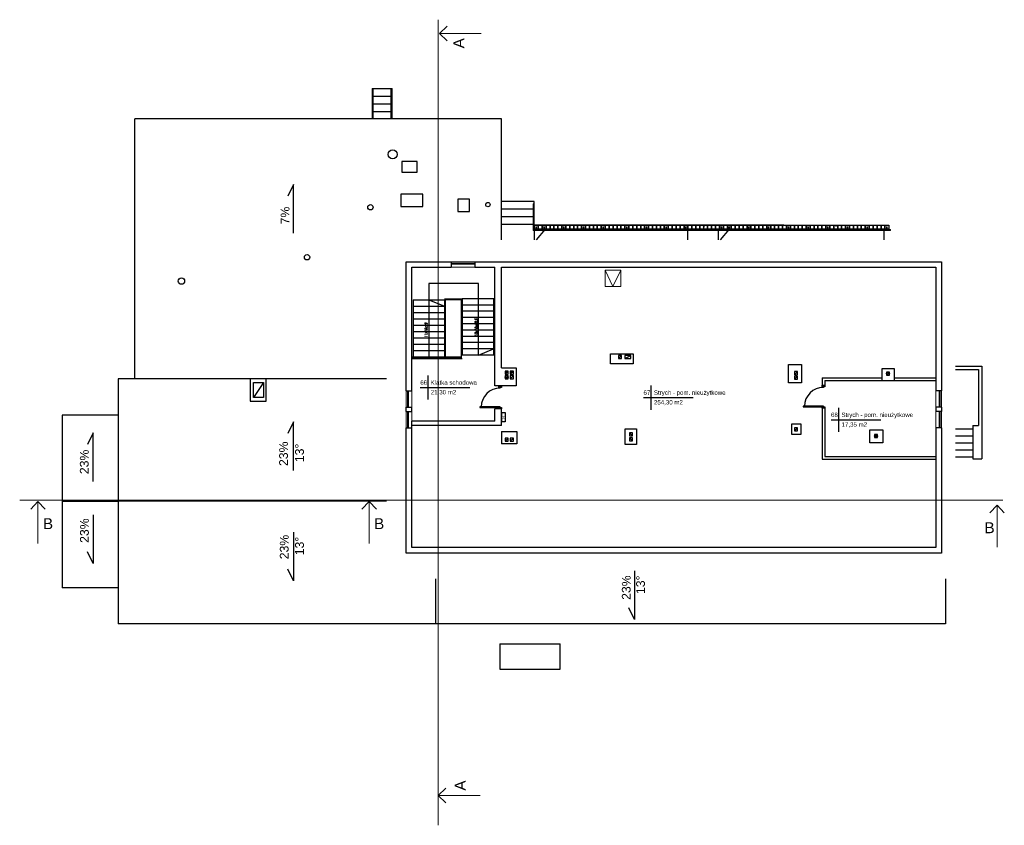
# Model space of a CAD drawing. Header units: millimetres. Extents: x -486876 to 553054, y -140324 to 834178.
# Tile 142 of 155: x -178787 to -133807, y 179684 to 216475. Entities that reach past the tile are written whole.
import ezdxf
from ezdxf.enums import TextEntityAlignment as Align

# ---------------------------------------------------------------- set-up
doc = ezdxf.new("R2010")
doc.units = ezdxf.units.MM
doc.linetypes.add('DASH2', pattern=[0.75, 0.5, -0.25])
for name, color, linetype, lineweight in [('_XREF', 252, 'DASH2', 13), ('XREF$0$0-ARKUSZ-OPIS', 8, 'Continuous', 18), ('XREF$0$AR-EL-PORĘCZE', 8, 'Continuous', 18), ('XREF$0$elewacje', 8, 'Continuous', 20), ('XREF$0$linie pomocnicze', 8, 'Continuous', 20), ('XREF$0$okna', 8, 'Continuous', 20), ('XREF$0$wymiarowanie', 8, 'Continuous', 9), ('XREF$0$ściana nośna', 8, 'Continuous', 30)]:
    doc.layers.add(name, color=color, linetype=linetype, lineweight=lineweight)
for name, color, linetype in [('XREF$0$DRZWI', 8, 'Continuous'), ('XREF$0$OPIS', 8, 'Continuous'), ('XREF$0$WIDOK', 8, 'Continuous'), ('XREF$0$WYMIARY', 9, 'Continuous'), ('XREF$0$ŚCIANY', 8, 'Continuous')]:
    doc.layers.add(name, color=color, linetype=linetype)
doc.styles.add('XREF$0$APLUS', font='arial.ttf', dxfattribs={"width": 0.6})
doc.styles.add('XREF$0$Simplex 0.7 Italic', font='simplex.shx', dxfattribs={"width": 0.7, "oblique": 10})
doc.styles.add('XREF$0$Standard', font='arial.ttf')

# ---------------------------------------------------------------- blocks, each defined once
blk = doc.blocks.new('XREF')
at = {"layer": 'XREF$0$ŚCIANY'}
h = blk.add_hatch(color=256, dxfattribs=at)
h.dxf.hatch_style = 1
h.paths.add_polyline_path([(3813.7, 22923.6), (3827.7, 22937.6), (3813.7, 22937.6)])
h.paths.add_polyline_path([(3837.1, 22923.6), (3851.1, 22937.6), (3837.1, 22937.6)])
at = {"layer": 'XREF$0$AR-EL-PORĘCZE'}
for p, q in [((3205.9, 24089.6), (3205.9, 24228)), ((3208.9, 24228), (3205.9, 24228)), ((3208.9, 24089.6), (3208.9, 24228)), ((3294, 24089.6), (3294, 24228)), ((3294, 24228), (3297, 24228)), ((3297, 24089.6), (3297, 24228)), ((3941.3, 23602.4), (3941.3, 23700.8)), ((3941.3, 23700.8), (3944.3, 23700.8)), ((3941.3, 23602.4), (3941.3, 23700.8)), ((3941.3, 23700.8), (3944.3, 23700.8)), ((3944.3, 23605.4), (3944.3, 23700.8)), ((3944.3, 23605.4), (3944.3, 23700.8)), ((3941.3, 23580.2), (3941.3, 23602.4)), ((3941.3, 23580.2), (3941.3, 23602.4)), ((5573.3, 23580.2), (3941.3, 23580.2)), ((3944.3, 23584.2), (3944.3, 23605.4)), ((3944.3, 23584.2), (3944.3, 23605.4)), ((5573.3, 23584.2), (3944.3, 23584.2)), ((3953.8, 23583.5), (3953.8, 23593)), ((3956.8, 23583.5), (3956.8, 23593)), ((3989.8, 23583.5), (3989.8, 23593)), ((3992.8, 23583.5), (3992.8, 23593)), ((4079.8, 23583.5), (4079.8, 23593)), ((4082.8, 23583.5), (4082.8, 23593)), ((4169.8, 23583.5), (4169.8, 23593)), ((4172.8, 23583.5), (4172.8, 23593)), ((4259.8, 23583.5), (4259.8, 23593)), ((4262.8, 23583.5), (4262.8, 23593)), ((4367.8, 23583.5), (4367.8, 23593)), ((4370.8, 23583.5), (4370.8, 23593)), ((4457.8, 23583.5), (4457.8, 23593)), ((4460.8, 23583.5), (4460.8, 23593)), ((4547.8, 23583.5), (4547.8, 23593)), ((4550.8, 23583.5), (4550.8, 23593)), ((4637.8, 23583.5), (4637.8, 23593)), ((4640.8, 23583.5), (4640.8, 23593)), ((4718.9, 23583.5), (4718.9, 23593)), ((4721.9, 23583.5), (4721.9, 23593)), ((4799.8, 23583.5), (4799.8, 23593)), ((4802.8, 23583.5), (4802.8, 23593)), ((4835.8, 23583.5), (4835.8, 23593)), ((4838.8, 23583.5), (4838.8, 23593)), ((4925.8, 23583.5), (4925.8, 23593)), ((4928.8, 23583.5), (4928.8, 23593)), ((5015.8, 23583.5), (5015.8, 23593)), ((5018.8, 23583.5), (5018.8, 23593)), ((5105.8, 23583.5), (5105.8, 23593)), ((5108.8, 23583.5), (5108.8, 23593)), ((5195.8, 23583.5), (5195.8, 23593)), ((5198.8, 23583.5), (5198.8, 23593)), ((5285.8, 23583.5), (5285.8, 23593)), ((5288.8, 23583.5), (5288.8, 23593)), ((5375.8, 23583.5), (5375.8, 23593)), ((5378.8, 23583.5), (5378.8, 23593)), ((5465.8, 23583.5), (5465.8, 23593)), ((5468.8, 23583.5), (5468.8, 23593)), ((5555.8, 23583.5), (5555.8, 23593)), ((5558.8, 23583.5), (5558.8, 23593)), ((5573.3, 23584.2), (5573.3, 23580.2))]:
    blk.add_line(p, q, dxfattribs=at)
for centre in [(3955.3, 23594.3), (3955.3, 23582.2), (3991.3, 23594.3), (3991.3, 23582.2), (4081.3, 23594.3), (4081.3, 23582.2), (4171.3, 23594.3), (4171.3, 23582.2), (4261.3, 23594.3), (4261.3, 23582.2), (4369.3, 23594.3), (4369.3, 23582.2), (4459.3, 23594.3), (4459.3, 23582.2), (4549.3, 23594.3), (4549.3, 23582.2), (4639.3, 23594.3), (4639.3, 23582.2), (4720.4, 23594.3), (4720.4, 23582.2), (4801.3, 23594.3), (4801.3, 23582.2), (4837.3, 23594.3), (4837.3, 23582.2), (4927.3, 23594.3), (4927.3, 23582.2), (5017.3, 23594.3), (5017.3, 23582.2), (5107.3, 23594.3), (5107.3, 23582.2), (5197.3, 23594.3), (5197.3, 23582.2), (5287.3, 23594.3), (5287.3, 23582.2), (5377.3, 23594.3), (5377.3, 23582.2), (5467.3, 23594.3), (5467.3, 23582.2), (5557.3, 23594.3), (5557.3, 23582.2)]:
    blk.add_circle(centre, 2, dxfattribs=at)
at = {"layer": 'XREF$0$DRZWI'}
for p, q in [((3790.7, 22860.2), (3790.7, 22863.3)), ((5267.5, 22863.3), (5267.5, 22866.4))]:
    blk.add_line(p, q, dxfattribs=at)
at = {"layer": 'XREF$0$DRZWI', "ltscale": 0.8}
for points in [[(3784.6, 22863.3), (3784.6, 22869.5), (3796.6, 22869.5), (3796.6, 22863.3)], [(5261.3, 22866.4), (5261.3, 22872.6), (5273.3, 22872.6), (5273.3, 22866.4)]]:
    blk.add_lwpolyline(points, close=True, dxfattribs=at)
at = {"layer": 'XREF$0$DRZWI'}
for points in [[(3790.7, 22770.7), (3790.7, 22773.8), (3698.1, 22773.8), (3698.1, 22770.7), (3784.6, 22770.7), (3796.6, 22770.7), (3796.6, 22764.5), (3784.6, 22764.5), (3784.6, 22770.7)], [(5267.5, 22773.8), (5267.5, 22776.8), (5174.9, 22776.8), (5174.9, 22773.8), (5261.3, 22773.8), (5273.3, 22773.8), (5273.3, 22767.6), (5261.3, 22767.6), (5261.3, 22773.8)]]:
    blk.add_lwpolyline(points, dxfattribs=at)
for centre in [(3790.7, 22773.8), (5267.5, 22776.8)]:
    blk.add_arc(centre, 86.5, 90, 180, dxfattribs=at)
at = {"layer": 'XREF$0$linie pomocnicze'}
for p, q in [((4341.6, 23398.8), (4269.9, 23398.8)), ((4269.9, 23398.8), (4269.9, 23323.3)), ((4269.9, 23398.8), (4305.7, 23323.3)), ((4305.7, 23323.3), (4341.6, 23398.8)), ((4341.6, 23323.3), (4341.6, 23398.8)), ((4269.9, 23323.3), (4341.6, 23323.3)), ((3863.5, 22952.5), (3863.5, 22870.5)), ((3796.6, 22662.2), (3866.4, 22662.2)), ((3866.4, 22662.2), (3866.4, 22605.9)), ((3866.4, 22605.9), (3798.5, 22605.9))]:
    blk.add_line(p, q, dxfattribs=at)
at = {"layer": 'XREF$0$okna'}
for p, q in [((3674.7, 23437), (3566.6, 23437)), ((3674.7, 23412), (3566.6, 23412)), ((3571.6, 23431.1), (3671.6, 23431.1)), ((3571.6, 23426.1), (3671.6, 23426.1)), ((3361.6, 22847.7), (3361.6, 22772.7)), ((3367.5, 22772.7), (3367.5, 22844.6)), ((3372.5, 22772.7), (3372.5, 22844.6)), ((3386.6, 22847.7), (3386.6, 22772.7)), ((5781.7, 22847.7), (5781.7, 22772.7)), ((5795.8, 22772.7), (5795.8, 22844.6)), ((5800.8, 22772.7), (5800.8, 22844.6)), ((5806.7, 22847.7), (5806.7, 22772.7)), ((3361.6, 22752.7), (3361.6, 22677.7)), ((3367.5, 22677.7), (3367.5, 22749.6)), ((3372.5, 22677.7), (3372.5, 22749.6)), ((3386.6, 22752.7), (3386.6, 22677.7)), ((5781.7, 22752.7), (5781.7, 22677.7)), ((5795.8, 22677.7), (5795.8, 22749.6)), ((5800.8, 22677.7), (5800.8, 22749.6)), ((5806.7, 22752.7), (5806.7, 22677.7))]:
    blk.add_line(p, q, dxfattribs=at)
for points in [[(3571.6, 23426.1), (3566.6, 23426.1), (3566.6, 23431.1), (3571.6, 23431.1)], [(3674.7, 23426.1), (3669.7, 23426.1), (3669.7, 23431.1), (3674.7, 23431.1)], [(3372.5, 22847.7), (3372.5, 22842.7), (3367.5, 22842.7), (3367.5, 22847.7)], [(5795.8, 22847.7), (5795.8, 22842.7), (5800.8, 22842.7), (5800.8, 22847.7)], [(3372.5, 22777.7), (3372.5, 22772.7), (3367.5, 22772.7), (3367.5, 22777.7)], [(5795.8, 22777.7), (5795.8, 22772.7), (5800.8, 22772.7), (5800.8, 22777.7)], [(3372.5, 22752.7), (3372.5, 22747.7), (3367.5, 22747.7), (3367.5, 22752.7)], [(5795.8, 22752.7), (5795.8, 22747.7), (5800.8, 22747.7), (5800.8, 22752.7)], [(3372.5, 22682.7), (3372.5, 22677.7), (3367.5, 22677.7), (3367.5, 22682.7)], [(5795.8, 22682.7), (5795.8, 22677.7), (5800.8, 22677.7), (5800.8, 22682.7)]]:
    blk.add_lwpolyline(points, close=True, dxfattribs=at)
at = {"layer": 'XREF$0$OPIS'}
for p, q in [((2846, 23789.8), (2820.1, 23736.6)), ((2846, 23567.7), (2846, 23789.8)), ((3459.8, 22917.7), (3459.8, 22807.4)), ((3425.9, 22862.6), (3652.7, 22862.6)), ((4479.3, 22871.6), (4479.3, 22761.3)), ((4445.5, 22816.4), (4672.2, 22816.4)), ((5336.2, 22770.2), (5336.2, 22659.9)), ((2846, 22705.6), (2820.1, 22652.4)), ((2846, 22483.5), (2846, 22705.6)), ((5302.4, 22715), (5529.1, 22715)), ((1930.9, 22656), (1904.9, 22602.8)), ((1930.9, 22433.9), (1930.9, 22656)), ((1930.9, 22280.9), (1930.9, 22058.8)), ((2846, 22202.1), (2846, 21979.9)), ((1930.9, 22058.8), (1904.9, 22112.1)), ((2846, 21979.9), (2820.1, 22033.2)), ((4404.2, 22025.1), (4404.2, 21803)), ((4404.2, 21803), (4378.2, 21856.2))]:
    blk.add_line(p, q, dxfattribs=at)
blk.add_circle((5324.6, 23600.5), 0.758, dxfattribs=at)
at = {"layer": 'XREF$0$WIDOK'}
for p, q in [((3210.6, 24228.5), (3292.3, 24228.5)), ((3210.6, 24089.6), (3210.6, 24228.5)), ((3292.3, 24089.6), (3292.3, 24228.5)), ((3210.6, 24193.5), (3292.3, 24193.5)), ((3210.6, 24158.5), (3292.3, 24158.5)), ((3292.3, 24089.6), (3292.3, 24178.5)), ((3210.6, 24123.5), (3292.3, 24123.5)), ((2121.6, 22901.8), (2121.6, 24089.6)), ((3796.6, 24089.6), (2121.6, 24089.6)), ((3796.6, 23537.4), (3796.6, 24089.6)), ((3411, 23894.4), (3342.1, 23894.4)), ((3342.1, 23894.4), (3342.1, 23846.1)), ((3411, 23846.1), (3411, 23894.4)), ((3342.1, 23846.1), (3411, 23846.1)), ((3437.5, 23746.2), (3337.1, 23746.2)), ((3337.1, 23746.2), (3337.1, 23689.9)), ((3437.5, 23689.9), (3437.5, 23746.2)), ((3649.9, 23722.6), (3597.7, 23722.6)), ((3597.7, 23722.6), (3597.7, 23666.1)), ((3649.9, 23666.1), (3649.9, 23722.6)), ((3946.6, 23712.5), (3796.6, 23712.5)), ((3946.6, 23607.5), (3946.6, 23712.5)), ((3946.6, 23607.5), (3946.6, 23712.5)), ((3337.1, 23689.9), (3437.5, 23689.9)), ((3597.7, 23666.1), (3649.9, 23666.1)), ((3946.6, 23677.5), (3796.6, 23677.5)), ((3946.6, 23642.5), (3796.6, 23642.5)), ((3946.6, 23607.5), (3796.6, 23607.5)), ((3946.6, 23607.5), (3796.6, 23607.5)), ((3946.6, 23607.5), (3946.6, 23537.4)), ((3946.6, 23607.5), (3946.6, 23537.4)), ((3946.6, 23607.5), (3946.6, 23584.2)), ((5086.6, 23603.2), (3946.6, 23603.2)), ((3953.8, 23585.2), (3946.6, 23585.2)), ((3946.6, 23585.2), (3946.6, 23537.4)), ((3989.8, 23585.2), (3956.8, 23585.2)), ((3957, 23537.4), (3997.8, 23585.2)), ((4079.8, 23585.2), (3992.8, 23585.2)), ((4169.8, 23585.2), (4082.8, 23585.2)), ((4259.8, 23585.2), (4172.8, 23585.2)), ((4367.8, 23585.2), (4262.8, 23585.2)), ((4457.8, 23585.2), (4370.8, 23585.2)), ((4547.8, 23585.2), (4460.8, 23585.2)), ((4637.8, 23585.2), (4550.8, 23585.2)), ((4718.9, 23585.2), (4640.8, 23585.2)), ((4646.6, 23585.2), (4646.6, 23537.4)), ((4799.8, 23585.2), (4721.9, 23585.2)), ((4786.6, 23585.2), (4786.6, 23537.4)), ((4797, 23537.4), (4837.8, 23585.2)), ((4835.8, 23585.2), (4802.8, 23585.2)), ((4925.8, 23585.2), (4838.8, 23585.2)), ((5015.8, 23585.2), (4928.8, 23585.2)), ((5105.8, 23585.2), (5018.8, 23585.2)), ((5195.8, 23585.2), (5108.8, 23585.2)), ((5285.8, 23585.2), (5198.8, 23585.2)), ((5375.8, 23585.2), (5288.8, 23585.2)), ((5465.8, 23585.2), (5378.8, 23585.2)), ((5543.3, 23585.2), (5468.8, 23585.2)), ((5543.3, 23585.2), (5543.3, 23537.4)), ((3691.6, 23338.2), (3464.8, 23338.2)), ((3464.8, 23338.2), (3464.8, 23263)), ((3691.6, 23267.8), (3691.6, 23338.2)), ((3393.6, 23263), (3393.6, 23002)), ((3393.6, 23263), (3536.1, 23263)), ((3464.8, 23263), (3464.8, 23002)), ((3464.8, 23263), (3536.1, 23234)), ((3536.1, 23267.8), (3616.6, 23267.8)), ((3536.1, 23263), (3536.1, 23002)), ((3540.1, 23263.8), (3540.1, 23002)), ((3540.1, 23263.8), (3612.6, 23263.8)), ((3612.6, 23263.8), (3612.6, 22996.8)), ((3766.6, 23267.8), (3616.6, 23267.8)), ((3616.6, 23267.8), (3616.6, 23010.4)), ((3691.6, 23010.4), (3691.6, 23267.8)), ((3759.6, 23267.8), (3759.6, 23010.4)), ((3393.6, 23234), (3536.1, 23234)), ((3759.6, 23239.2), (3616.6, 23239.2)), ((3759.6, 23210.6), (3616.6, 23210.6)), ((3393.6, 23205), (3536.1, 23205)), ((3393.6, 23176), (3536.1, 23176)), ((3759.6, 23182), (3616.6, 23182)), ((3393.6, 23147), (3536.1, 23147)), ((3759.6, 23153.4), (3616.6, 23153.4)), ((3759.6, 23124.8), (3616.6, 23124.8)), ((3393.6, 23118), (3536.1, 23118)), ((3393.6, 23089), (3536.1, 23089)), ((3759.6, 23096.2), (3616.6, 23096.2)), ((3393.6, 23060), (3536.1, 23060)), ((3393.6, 23031), (3536.1, 23031)), ((3759.6, 23067.6), (3616.6, 23067.6)), ((3759.6, 23039), (3616.6, 23039)), ((3691.6, 23010.4), (3759.6, 23039)), ((3386.6, 23002), (3536.1, 23002)), ((3612.6, 22996.8), (3386.6, 22996.8)), ((3616.6, 22992.8), (3386.6, 22992.8)), ((3536.1, 23002), (3612.6, 23002)), ((3766.6, 23010.4), (3616.6, 23010.4)), ((5871.3, 22960.2), (5991.5, 22960.2)), ((5871.3, 22945.2), (5976.5, 22945.2)), ((5976.5, 22945.2), (5976.5, 22688.8)), ((5991.5, 22960.2), (5991.5, 22537.1)), ((2045.4, 22901.8), (2045.4, 21783.8)), ((3271.3, 22901.8), (2045.4, 22901.8)), ((2721.4, 22901.8), (2648.6, 22901.8)), ((2648.6, 22901.8), (2648.6, 22800.4)), ((2721.4, 22901.8), (2648.6, 22901.8)), ((2648.6, 22901.8), (2648.6, 22800.4)), ((2721.4, 22800.4), (2721.4, 22901.8)), ((2721.4, 22800.4), (2721.4, 22901.8)), ((2648.6, 22800.4), (2721.4, 22800.4)), ((2648.6, 22800.4), (2721.4, 22800.4)), ((1790.4, 22737), (1790.4, 21948)), ((2045.4, 22737), (1790.4, 22737)), ((5949.5, 22672.1), (5871.3, 22672.1)), ((5949.5, 22688.8), (5949.5, 22537.1)), ((5949.5, 22688.8), (5976.5, 22688.8)), ((5949.5, 22640.1), (5871.3, 22640.1)), ((5949.5, 22608.1), (5871.3, 22608.1)), ((5949.5, 22576.1), (5871.3, 22576.1)), ((5949.5, 22544.1), (5871.3, 22544.1)), ((5949.5, 22537.1), (5991.5, 22537.1)), ((2045.4, 22342.5), (1790.4, 22342.5)), ((3271.3, 22342.8), (2045.4, 22342.8)), ((3495.7, 21988.1), (3495.7, 21783.8)), ((5825.3, 21988.1), (5825.3, 21783.8)), ((2045.4, 21948), (1790.4, 21948)), ((3495.7, 21783.8), (2045.4, 21783.8)), ((5825.3, 21783.8), (3347.9, 21783.8)), ((3789.2, 21692.5), (3789.2, 21575.6)), ((3789.2, 21692.5), (4064.1, 21692.5)), ((4064.1, 21575.6), (4064.1, 21692.5)), ((3789.2, 21658.2), (3789.2, 21575.6)), ((4064.1, 21575.6), (4064.1, 21658.2)), ((3789.2, 21575.6), (4064.1, 21575.6))]:
    blk.add_line(p, q, dxfattribs=at)
for points in [[(3953.8, 23585.2), (3946.6, 23585.2), (3946.6, 23603.2), (3964.6, 23603.2), (3964.6, 23585.2), (3956.8, 23585.2)], [(3989.8, 23585.2), (3982.6, 23585.2), (3982.6, 23603.2), (4000.6, 23603.2), (4000.6, 23585.2), (3992.8, 23585.2)], [(4079.8, 23585.2), (4072.6, 23585.2), (4072.6, 23603.2), (4090.6, 23603.2), (4090.6, 23585.2), (4082.8, 23585.2)], [(4169.8, 23585.2), (4162.6, 23585.2), (4162.6, 23603.2), (4180.6, 23603.2), (4180.6, 23585.2), (4172.8, 23585.2)], [(4259.8, 23585.2), (4252.6, 23585.2), (4252.6, 23603.2), (4270.6, 23603.2), (4270.6, 23585.2), (4262.8, 23585.2)], [(4367.8, 23585.2), (4360.6, 23585.2), (4360.6, 23603.2), (4378.6, 23603.2), (4378.6, 23585.2), (4370.8, 23585.2)], [(4457.8, 23585.2), (4450.6, 23585.2), (4450.6, 23603.2), (4468.6, 23603.2), (4468.6, 23585.2), (4460.8, 23585.2)], [(4547.8, 23585.2), (4540.6, 23585.2), (4540.6, 23603.2), (4558.6, 23603.2), (4558.6, 23585.2), (4550.8, 23585.2)], [(4637.8, 23585.2), (4630.6, 23585.2), (4630.6, 23603.2), (4648.6, 23603.2), (4648.6, 23585.2), (4640.8, 23585.2)], [(4718.9, 23585.2), (4702.6, 23585.2), (4702.6, 23603.2), (4720.6, 23603.2), (4720.6, 23596.3)], [(4720.6, 23596.3), (4720.6, 23603.2), (4738.6, 23603.2), (4738.6, 23585.2), (4721.9, 23585.2)], [(4799.8, 23585.2), (4792.6, 23585.2), (4792.6, 23603.2), (4810.6, 23603.2), (4810.6, 23585.2), (4802.8, 23585.2)], [(4835.8, 23585.2), (4828.6, 23585.2), (4828.6, 23603.2), (4846.6, 23603.2), (4846.6, 23585.2), (4838.8, 23585.2)], [(4925.8, 23585.2), (4918.6, 23585.2), (4918.6, 23603.2), (4936.6, 23603.2), (4936.6, 23585.2), (4928.8, 23585.2)], [(5015.8, 23585.2), (5008.6, 23585.2), (5008.6, 23603.2), (5026.6, 23603.2), (5026.6, 23585.2), (5018.8, 23585.2)], [(5105.8, 23585.2), (5098.6, 23585.2), (5098.6, 23603.2), (5116.6, 23603.2), (5116.6, 23585.2), (5108.8, 23585.2)], [(5195.8, 23585.2), (5188.6, 23585.2), (5188.6, 23603.2), (5206.6, 23603.2), (5206.6, 23585.2), (5198.8, 23585.2)], [(5285.8, 23585.2), (5278.6, 23585.2), (5278.6, 23603.2), (5296.6, 23603.2), (5296.6, 23585.2), (5288.8, 23585.2)], [(5375.8, 23585.2), (5368.6, 23585.2), (5368.6, 23603.2), (5386.6, 23603.2), (5386.6, 23585.2), (5378.8, 23585.2)], [(5465.8, 23585.2), (5458.6, 23585.2), (5458.6, 23603.2), (5476.6, 23603.2), (5476.6, 23585.2), (5468.8, 23585.2)], [(5555.8, 23585.2), (5548.6, 23585.2), (5548.6, 23603.2), (5566.6, 23603.2), (5566.6, 23585.2), (5558.8, 23585.2)]]:
    blk.add_lwpolyline(points, dxfattribs=at)
for points in [[(3982.6, 23585.2), (3964.6, 23585.2), (3964.6, 23603.2), (3982.6, 23603.2)], [(4018.6, 23585.2), (4000.6, 23585.2), (4000.6, 23603.2), (4018.6, 23603.2)], [(4036.6, 23585.2), (4018.6, 23585.2), (4018.6, 23603.2), (4036.6, 23603.2)], [(4054.6, 23585.2), (4036.6, 23585.2), (4036.6, 23603.2), (4054.6, 23603.2)], [(4072.6, 23585.2), (4054.6, 23585.2), (4054.6, 23603.2), (4072.6, 23603.2)], [(4108.6, 23585.2), (4090.6, 23585.2), (4090.6, 23603.2), (4108.6, 23603.2)], [(4126.6, 23585.2), (4108.6, 23585.2), (4108.6, 23603.2), (4126.6, 23603.2)], [(4144.6, 23585.2), (4126.6, 23585.2), (4126.6, 23603.2), (4144.6, 23603.2)], [(4162.6, 23585.2), (4144.6, 23585.2), (4144.6, 23603.2), (4162.6, 23603.2)], [(4198.6, 23585.2), (4180.6, 23585.2), (4180.6, 23603.2), (4198.6, 23603.2)], [(4216.6, 23585.2), (4198.6, 23585.2), (4198.6, 23603.2), (4216.6, 23603.2)], [(4234.6, 23585.2), (4216.6, 23585.2), (4216.6, 23603.2), (4234.6, 23603.2)], [(4252.6, 23585.2), (4234.6, 23585.2), (4234.6, 23603.2), (4252.6, 23603.2)], [(4288.6, 23585.2), (4270.6, 23585.2), (4270.6, 23603.2), (4288.6, 23603.2)], [(4306.6, 23585.2), (4288.6, 23585.2), (4288.6, 23603.2), (4306.6, 23603.2)], [(4324.6, 23585.2), (4306.6, 23585.2), (4306.6, 23603.2), (4324.6, 23603.2)], [(4342.6, 23585.2), (4324.6, 23585.2), (4324.6, 23603.2), (4342.6, 23603.2)], [(4360.6, 23585.2), (4342.6, 23585.2), (4342.6, 23603.2), (4360.6, 23603.2)], [(4396.6, 23585.2), (4378.6, 23585.2), (4378.6, 23603.2), (4396.6, 23603.2)], [(4414.6, 23585.2), (4396.6, 23585.2), (4396.6, 23603.2), (4414.6, 23603.2)], [(4432.6, 23585.2), (4414.6, 23585.2), (4414.6, 23603.2), (4432.6, 23603.2)], [(4450.6, 23585.2), (4432.6, 23585.2), (4432.6, 23603.2), (4450.6, 23603.2)], [(4486.6, 23585.2), (4468.6, 23585.2), (4468.6, 23603.2), (4486.6, 23603.2)], [(4504.6, 23585.2), (4486.6, 23585.2), (4486.6, 23603.2), (4504.6, 23603.2)], [(4522.6, 23585.2), (4504.6, 23585.2), (4504.6, 23603.2), (4522.6, 23603.2)], [(4540.6, 23585.2), (4522.6, 23585.2), (4522.6, 23603.2), (4540.6, 23603.2)], [(4576.6, 23585.2), (4558.6, 23585.2), (4558.6, 23603.2), (4576.6, 23603.2)], [(4594.6, 23585.2), (4576.6, 23585.2), (4576.6, 23603.2), (4594.6, 23603.2)], [(4612.6, 23585.2), (4594.6, 23585.2), (4594.6, 23603.2), (4612.6, 23603.2)], [(4630.6, 23585.2), (4612.6, 23585.2), (4612.6, 23603.2), (4630.6, 23603.2)], [(4666.6, 23585.2), (4648.6, 23585.2), (4648.6, 23603.2), (4666.6, 23603.2)], [(4684.6, 23585.2), (4666.6, 23585.2), (4666.6, 23603.2), (4684.6, 23603.2)], [(4702.6, 23585.2), (4684.6, 23585.2), (4684.6, 23603.2), (4702.6, 23603.2)], [(4756.6, 23585.2), (4738.6, 23585.2), (4738.6, 23603.2), (4756.6, 23603.2)], [(4774.6, 23585.2), (4756.6, 23585.2), (4756.6, 23603.2), (4774.6, 23603.2)], [(4792.6, 23585.2), (4774.6, 23585.2), (4774.6, 23603.2), (4792.6, 23603.2)], [(4828.6, 23585.2), (4810.6, 23585.2), (4810.6, 23603.2), (4828.6, 23603.2)], [(4864.6, 23585.2), (4846.6, 23585.2), (4846.6, 23603.2), (4864.6, 23603.2)], [(4882.6, 23585.2), (4864.6, 23585.2), (4864.6, 23603.2), (4882.6, 23603.2)], [(4900.6, 23585.2), (4882.6, 23585.2), (4882.6, 23603.2), (4900.6, 23603.2)], [(4918.6, 23585.2), (4900.6, 23585.2), (4900.6, 23603.2), (4918.6, 23603.2)], [(4954.6, 23585.2), (4936.6, 23585.2), (4936.6, 23603.2), (4954.6, 23603.2)], [(4972.6, 23585.2), (4954.6, 23585.2), (4954.6, 23603.2), (4972.6, 23603.2)], [(4990.6, 23585.2), (4972.6, 23585.2), (4972.6, 23603.2), (4990.6, 23603.2)], [(5008.6, 23585.2), (4990.6, 23585.2), (4990.6, 23603.2), (5008.6, 23603.2)], [(5044.6, 23585.2), (5026.6, 23585.2), (5026.6, 23603.2), (5044.6, 23603.2)], [(5062.6, 23585.2), (5044.6, 23585.2), (5044.6, 23603.2), (5062.6, 23603.2)], [(5080.6, 23585.2), (5062.6, 23585.2), (5062.6, 23603.2), (5080.6, 23603.2)], [(5098.6, 23585.2), (5080.6, 23585.2), (5080.6, 23603.2), (5098.6, 23603.2)], [(5134.6, 23585.2), (5116.6, 23585.2), (5116.6, 23603.2), (5134.6, 23603.2)], [(5152.6, 23585.2), (5134.6, 23585.2), (5134.6, 23603.2), (5152.6, 23603.2)], [(5170.6, 23585.2), (5152.6, 23585.2), (5152.6, 23603.2), (5170.6, 23603.2)], [(5188.6, 23585.2), (5170.6, 23585.2), (5170.6, 23603.2), (5188.6, 23603.2)], [(5224.6, 23585.2), (5206.6, 23585.2), (5206.6, 23603.2), (5224.6, 23603.2)], [(5242.6, 23585.2), (5224.6, 23585.2), (5224.6, 23603.2), (5242.6, 23603.2)], [(5260.6, 23585.2), (5242.6, 23585.2), (5242.6, 23603.2), (5260.6, 23603.2)], [(5278.6, 23585.2), (5260.6, 23585.2), (5260.6, 23603.2), (5278.6, 23603.2)], [(5314.6, 23585.2), (5296.6, 23585.2), (5296.6, 23603.2), (5314.6, 23603.2)], [(5332.6, 23585.2), (5314.6, 23585.2), (5314.6, 23603.2), (5332.6, 23603.2)], [(5350.6, 23585.2), (5332.6, 23585.2), (5332.6, 23603.2), (5350.6, 23603.2)], [(5368.6, 23585.2), (5350.6, 23585.2), (5350.6, 23603.2), (5368.6, 23603.2)], [(5404.6, 23585.2), (5386.6, 23585.2), (5386.6, 23603.2), (5404.6, 23603.2)], [(5422.6, 23585.2), (5404.6, 23585.2), (5404.6, 23603.2), (5422.6, 23603.2)], [(5440.6, 23585.2), (5422.6, 23585.2), (5422.6, 23603.2), (5440.6, 23603.2)], [(5458.6, 23585.2), (5440.6, 23585.2), (5440.6, 23603.2), (5458.6, 23603.2)], [(5494.6, 23585.2), (5476.6, 23585.2), (5476.6, 23603.2), (5494.6, 23603.2)], [(5512.6, 23585.2), (5494.6, 23585.2), (5494.6, 23603.2), (5512.6, 23603.2)], [(5530.6, 23585.2), (5512.6, 23585.2), (5512.6, 23603.2), (5530.6, 23603.2)], [(5548.6, 23585.2), (5530.6, 23585.2), (5530.6, 23603.2), (5548.6, 23603.2)]]:
    blk.add_lwpolyline(points, close=True, dxfattribs=at)
for centre, radius in [((3299.8, 23927.3), 20.7), ((3734.5, 23698.1), 9.93), ((3197.9, 23685.6), 12.1), ((2908.4, 23457.4), 12.2), ((2334.7, 23348.8), 14.7)]:
    blk.add_circle(centre, radius, dxfattribs=at)
at = {"layer": 'XREF$0$wymiarowanie'}
for p, q in [((3507.6, 24542.3), (3507.6, 20863.2)), ((3512.9, 24479.4), (3548.1, 24512.5)), ((3512.9, 24479.4), (3704.3, 24479.4)), ((3512.9, 24479.4), (3548.1, 24446.4)), ((1595.8, 22348.7), (6087.3, 22348.7)), ((1679.4, 22341.6), (1646.4, 22306.5)), ((1679.4, 22341.6), (1679.4, 22150.3)), ((1679.4, 22341.6), (1712.5, 22306.5)), ((3192.1, 22341.6), (3159, 22306.5)), ((3192.1, 22341.6), (3192.1, 22150.3)), ((3192.1, 22341.6), (3225.2, 22306.5)), ((3192.4, 22348.7), (6087.3, 22348.7)), ((6060.7, 22324.7), (6027.7, 22289.5)), ((6060.7, 22324.7), (6027.7, 22289.5)), ((6060.7, 22324.7), (6060.7, 22133.3)), ((6060.7, 22324.7), (6093.8, 22289.5)), ((6060.7, 22324.7), (6060.7, 22133.3)), ((6060.7, 22324.7), (6093.8, 22289.5)), ((3507.6, 20999), (3542.8, 21032.1)), ((3507.6, 20999), (3699, 20999)), ((3507.6, 20999), (3542.8, 20966))]:
    blk.add_line(p, q, dxfattribs=at)
at = {"layer": 'XREF$0$WYMIARY', "color": 6}
blk.add_lwpolyline([(3813, 22748.3), (3813, 22705.8), (3798.8, 22705.8), (3798.8, 22748.3)], close=True, dxfattribs=at)
at = {"layer": 'XREF$0$ściana nośna'}
for p, q in [((3566.6, 23437), (3566.6, 23412)), ((3674.7, 23437), (3674.7, 23412)), ((3766.6, 22869.5), (3766.6, 23412)), ((3796.6, 22952.5), (3796.6, 23412)), ((3386.6, 22847.7), (3386.6, 23257)), ((4295.3, 23016.9), (4398.4, 23016.9)), ((4295.3, 22971), (4295.3, 23016.9)), ((4398.4, 23016.9), (4398.4, 22971)), ((3796.6, 22952.5), (3863.5, 22952.5)), ((3863.5, 22952.5), (3863.5, 22870.5)), ((4398.4, 22971), (4295.3, 22971)), ((5108.6, 22967.4), (5167.6, 22967.4)), ((5108.6, 22883.2), (5108.6, 22967.4)), ((5167.6, 22967.4), (5167.6, 22883.2)), ((5592.2, 22947.8), (5533.8, 22947.8)), ((5533.8, 22947.8), (5533.8, 22894.8)), ((5592.2, 22894.8), (5592.2, 22947.8)), ((3796.6, 22869.5), (3766.6, 22869.5)), ((3796.6, 22869.5), (3796.6, 22870.5)), ((3863.5, 22870.5), (3796.6, 22870.5)), ((5167.6, 22883.2), (5108.6, 22883.2)), ((5533.8, 22894.8), (5592.2, 22894.8)), ((3361.6, 22847.7), (3386.6, 22847.7)), ((5806.7, 22847.7), (5781.7, 22847.7)), ((3361.8, 22772.7), (3386.6, 22772.7)), ((3766.6, 22708.9), (3766.6, 22764.5)), ((3796.6, 22764.5), (3766.6, 22764.5)), ((3796.6, 22688.9), (3796.6, 22764.5)), ((5806.4, 22772.7), (5781.7, 22772.7)), ((3361.8, 22752.7), (3386.6, 22752.7)), ((5806.4, 22752.7), (5781.7, 22752.7)), ((3361.6, 22677.7), (3386.6, 22677.7)), ((3766.6, 22708.9), (3386.6, 22708.9)), ((3796.6, 22688.9), (3386.6, 22688.9)), ((4362.3, 22674.1), (4412.9, 22674.1)), ((4362.3, 22602.7), (4362.3, 22674.1)), ((4412.9, 22674.1), (4412.9, 22602.7)), ((5166.5, 22694.5), (5121, 22694.5)), ((5121, 22694.5), (5121, 22649)), ((5166.5, 22649), (5166.5, 22694.5)), ((5806.7, 22677.7), (5781.7, 22677.7)), ((3796.6, 22662.2), (3796.6, 22605.9)), ((3796.6, 22662.2), (3866.4, 22662.2)), ((3866.4, 22662.2), (3866.4, 22605.9)), ((5121, 22649), (5166.5, 22649)), ((5479.8, 22669.9), (5538.7, 22669.9)), ((5479.8, 22609.2), (5479.8, 22669.9)), ((5538.7, 22669.9), (5538.7, 22609.2)), ((3866.4, 22605.9), (3796.6, 22605.9)), ((4412.9, 22602.7), (4362.3, 22602.7)), ((5538.7, 22609.2), (5479.8, 22609.2))]:
    blk.add_line(p, q, dxfattribs=at)
for points in [[(3361.6, 22847.7), (3361.6, 23437), (3566.6, 23437)], [(3674.7, 23437), (5806.7, 23437), (5806.7, 22847.7)], [(3386.6, 22847.7), (3386.6, 23412), (3566.6, 23412)], [(3674.7, 23412), (3766.6, 23412)], [(3796.6, 23412), (5781.7, 23412), (5781.7, 22847.7)], [(3361.6, 22752.7), (3361.6, 22772.7)], [(3386.6, 22752.7), (3386.6, 22772.7)], [(5781.7, 22772.7), (5781.7, 22752.7)], [(5806.7, 22772.7), (5806.7, 22752.7)], [(5806.7, 22677.7), (5806.7, 22106.7), (3361.6, 22106.7), (3361.6, 22677.7)], [(3766.6, 22131.7), (3386.6, 22131.7), (3386.6, 22708.9)], [(5781.7, 22677.7), (5781.7, 22131.7), (3766.6, 22131.7)]]:
    blk.add_lwpolyline(points, dxfattribs=at)
at = {"layer": 'XREF$0$ŚCIANY'}
for p, q in [((4331.6, 22995.2), (4345.6, 23009.2)), ((4359.8, 22995.2), (4387.8, 23009.2)), ((3813.7, 22923.6), (3827.7, 22937.6)), ((3815.8, 22904.9), (3825.7, 22914.8)), ((3837.1, 22923.6), (3851.1, 22937.6)), ((3837.1, 22902.9), (3851.1, 22916.9)), ((5135.1, 22921.1), (5149.1, 22935.1)), ((5135.1, 22900.4), (5149.1, 22914.4)), ((5261.3, 22906.8), (5533.8, 22906.8)), ((5261.3, 22906.8), (5261.3, 22872.6)), ((5557.2, 22921.2), (5567.1, 22931.1)), ((5592.2, 22906.8), (5781.7, 22906.8)), ((2709, 22885.2), (2663.5, 22816.9)), ((5273.3, 22894.8), (5781.7, 22894.8)), ((5273.3, 22894.8), (5273.3, 22872.6)), ((5261.3, 22767.6), (5261.3, 22534.8)), ((5273.3, 22767.6), (5273.3, 22546.8)), ((5135.7, 22664.1), (5149.7, 22678.1)), ((3813.7, 22617), (3827.7, 22631)), ((3837.1, 22617), (3851.1, 22631)), ((4395, 22641.9), (4381, 22655.9)), ((4395, 22618.5), (4381, 22632.5)), ((5503.2, 22635.6), (5513.1, 22645.5)), ((5273.3, 22546.8), (5781.7, 22546.8)), ((5261.3, 22534.8), (5781.7, 22534.8))]:
    blk.add_line(p, q, dxfattribs=at)
for points in [[(4345.6, 22995.2), (4345.6, 23009.2), (4331.6, 23009.2), (4331.6, 22995.2)], [(4387.8, 22995.2), (4387.8, 23009.2), (4359.8, 23009.2), (4359.8, 22995.2)], [(3827.7, 22923.6), (3827.7, 22937.6), (3813.7, 22937.6), (3813.7, 22923.6)], [(3827.7, 22902.9), (3827.7, 22916.9), (3813.7, 22916.9), (3813.7, 22902.9)], [(3851.1, 22923.6), (3851.1, 22937.6), (3837.1, 22937.6), (3837.1, 22923.6)], [(3851.1, 22902.9), (3851.1, 22916.9), (3837.1, 22916.9), (3837.1, 22902.9)], [(5149.1, 22921.1), (5149.1, 22935.1), (5135.1, 22935.1), (5135.1, 22921.1)], [(5149.1, 22900.4), (5149.1, 22914.4), (5135.1, 22914.4), (5135.1, 22900.4)], [(5569.1, 22919.1), (5569.1, 22933.1), (5555.1, 22933.1), (5555.1, 22919.1)], [(2663.5, 22885.2), (2709, 22885.2), (2709, 22816.9), (2663.5, 22816.9)], [(5149.7, 22664.1), (5149.7, 22678.1), (5135.7, 22678.1), (5135.7, 22664.1)], [(3827.7, 22617), (3827.7, 22631), (3813.7, 22631), (3813.7, 22617)], [(3851.1, 22617), (3851.1, 22631), (3837.1, 22631), (3837.1, 22617)], [(4395, 22655.9), (4381, 22655.9), (4381, 22641.9), (4395, 22641.9)], [(4395, 22632.5), (4381, 22632.5), (4381, 22618.5), (4395, 22618.5)], [(5515.1, 22633.5), (5515.1, 22647.5), (5501.1, 22647.5), (5501.1, 22633.5)]]:
    blk.add_lwpolyline(points, close=True, dxfattribs=at)
for centre in [(3820.7, 22909.9), (5562.1, 22926.1), (5508.1, 22640.5)]:
    blk.add_circle(centre, 7, dxfattribs=at)
at = {"style": 'XREF$0$APLUS'}
blk.add_attdef('70', text='', height=12.9, rotation=90, dxfattribs=at).set_placement((5846.7, 4087), align=Align.BOTTOM_CENTER)
blk.add_attdef('165', text='', height=12.9, rotation=90, dxfattribs=at).set_placement((5850.3, 4086.9), align=Align.TOP_CENTER)
at = {"layer": 'XREF$0$0-ARKUSZ-OPIS', "style": 'XREF$0$Simplex 0.7 Italic', "oblique": 10, "width": 0.7}
for s, p in [('11x16x29', (3458.4, 23090.8)), ('10x16x28,6', (3687.3, 23096.3))]:
    blk.add_text(s, height=12, rotation=90, dxfattribs=at).set_placement(p)
at = {"layer": 'XREF$0$DRZWI', "style": 'XREF$0$APLUS'}
for tag, height, p in [('200', 10.6, (3968, 17967.9)), ('200', 10.6, (4273.6, 17904.7)), ('200', 10.6, (4647, 17904.7)), ('200', 10.6, (4995.6, 17904.7)), ('200', 10.6, (5344.9, 17904.7)), ('200', 8.24, (3625.9, 17448.3)), ('200', 8.24, (4282.6, 17434.4)), ('200', 8.24, (4577.8, 17434.4)), ('200', 8.24, (5003.1, 17434.4)), ('200', 8.24, (5301, 17434.4)), ('200', 8.24, (5625.6, 17348.7)), ('210', 12.9, (3772.6, 10721.5)), ('200', 12.9, (3763.8, 9999.8)), ('200', 10.6, (3383.3, 9919.1)), ('178', 10.6, (4118.6, 4181.1))]:
    blk.add_attdef(tag, text='', height=height, dxfattribs=at).set_placement(p, align=Align.TOP_CENTER)
for tag, height, p in [('90', 10.6, (3968.1, 17970.8)), ('90', 10.6, (4273.7, 17907.6)), ('90', 10.6, (4647.1, 17907.6)), ('90', 10.6, (4995.7, 17907.6)), ('90', 10.6, (5345, 17907.6)), ('90', 8.24, (3625.9, 17450.5)), ('90', 8.24, (4282.6, 17436.6)), ('90', 8.24, (4577.8, 17436.6)), ('90', 8.24, (5003.1, 17436.6)), ('90', 8.24, (5301, 17436.6)), ('90', 8.24, (5625.6, 17351)), ('110', 12.9, (3772.7, 10725)), ('100', 12.9, (3763.8, 10003.4)), ('90', 10.6, (3383.4, 9922)), ('83', 10.6, (4118.7, 4184))]:
    blk.add_attdef(tag, text='', height=height, dxfattribs=at).set_placement(p, align=Align.BOTTOM_CENTER)
for tag, height, p in [('100', 12.9, (4040.5, 17776.3)), ('96', 10.6, (4202, 17787.4)), ('100', 12.9, (4599.3, 17777)), ('100', 12.9, (4948, 17777)), ('100', 12.9, (5297.4, 17777)), ('100', 10.6, (5719.8, 17787.4)), ('100', 12.9, (3575.6, 17557.2)), ('100', 12.9, (3932.3, 17557.2)), ('100', 12.9, (4215.6, 17557.2)), ('100', 12.9, (4630.2, 17557.2)), ('100', 12.9, (4954.9, 17557.2)), ('100', 12.9, (5353.3, 17557.2)), ('100', 12.9, (5612.4, 17557.2)), ('90', 11.8, (4712.9, 10187.3)), ('90', 11.8, (4933.8, 10129.1)), ('90', 11.8, (5359.8, 10117.2)), ('120', 13.5, (3472.1, 9987.9)), ('90', 11.8, (4206.2, 4035.8))]:
    blk.add_attdef(tag, text='', height=height, rotation=90, dxfattribs=at).set_placement(p, align=Align.BOTTOM_CENTER)
for tag, height, p in [('210', 12.9, (4044.1, 17776.2)), ('205', 10.6, (4204.9, 17787.3)), ('210', 12.9, (4602.9, 17776.8)), ('210', 12.9, (4951.5, 17776.8)), ('210', 12.9, (5301, 17776.8)), ('210', 10.6, (5722.6, 17787.3)), ('210', 12.9, (3579.2, 17557)), ('210', 12.9, (3935.9, 17557)), ('210', 12.9, (4219.1, 17557)), ('210', 12.9, (4633.7, 17557)), ('210', 12.9, (4958.4, 17557)), ('210', 12.9, (5356.8, 17557)), ('210', 12.9, (5615.9, 17557)), ('200', 11.8, (4716.1, 10187.1)), ('200', 11.8, (4937, 10129)), ('200', 11.8, (5363, 10117.1)), ('210', 13.5, (3475.8, 9987.9)), ('170', 11.8, (4209.4, 4035.7))]:
    blk.add_attdef(tag, text='', height=height, rotation=90, dxfattribs=at).set_placement(p, align=Align.TOP_CENTER)
at = {"layer": 'XREF$0$elewacje', "attachment_point": 1, "rotation": 90, "style": 'XREF$0$Standard'}
for s, width, heights, insert, char_height in [('A', 746.514, [119.3], (3576.7, 24411.3), 50), ('7%', 198.013, [0], (2788.3, 23607.5), 40), ('23%', 198.013, [0], (2781.2, 22504), 40), ('13%%D', 198.013, [0], (2854, 22521.7), 40), ('23%', 198.013, [0], (1870.8, 22466.8), 40), ('23%', 198.013, [0], (1871.4, 22153), 40), ('23%', 198.013, [0], (2784.2, 22078), 40), ('13%%D', 198.013, [0], (2854, 22096.3), 40), ('13%%D', 198.013, [0], (2854, 22096.3), 40), ('23%', 198.013, [0], (4346.7, 21892.7), 40), ('13%%D', 198.013, [0], (4412.1, 21919.4), 40), ('A', 746.514, [119.3], (3583.6, 21021.5), 50)]:
    blk.add_mtext_dynamic_manual_height_columns(s, width=width, gutter_width=12.5, heights=heights, dxfattribs=dict(at, insert=insert, char_height=char_height))
at = {"layer": 'XREF$0$elewacje', "char_height": 50, "attachment_point": 1, "style": 'XREF$0$Standard'}
for insert in [(1701.9, 22265.7), (3214.6, 22265.7), (6003.2, 22247.2), (6003.2, 22247.2)]:
    blk.add_mtext_dynamic_manual_height_columns('B', width=746.514, gutter_width=12.5, heights=[119.3], dxfattribs=dict(at, insert=insert))
at = {"layer": 'XREF$0$OPIS', "char_height": 20, "attachment_point": 1, "style": 'XREF$0$Standard'}
for s, width, insert in [('66', 198.013, (3425.8, 22895.2)), ('Klatka schodowa', 224.281, (3473.3, 22895.2)), ('21,30 m2', 198.013, (3473.8, 22851.2)), ('Strych - pom. nieużytkowe', 430.309, (4492.9, 22849.1)), ('67', 198.013, (4445.4, 22849.1)), ('254,30 m2', 198.013, (4493.4, 22805.1)), ('68', 198.013, (5302.3, 22747.7)), ('Strych - pom. nieużytkowe', 373.723, (5349.8, 22747.7)), ('17,35 m2', 198.013, (5350.3, 22703.6))]:
    blk.add_mtext_dynamic_manual_height_columns(s, width=width, gutter_width=12.5, heights=[0], dxfattribs=dict(at, insert=insert))
at = {"layer": 'XREF$0$OPIS', "color": 6, "insert": (3811.8, 22732.1), "char_height": 11.5, "attachment_point": 1, "rotation": 270, "style": 'XREF$0$Standard'}
blk.add_mtext_dynamic_manual_height_columns('H', width=198.013, gutter_width=12.5, heights=[0], dxfattribs=at)

msp = doc.modelspace()

# ---------------------------------------------------------------- block references
at = {"layer": '_XREF', "xscale": 10, "yscale": 10, "zscale": 10}
msp.add_blockref('XREF', (-194744.7507, -28948.20066), dxfattribs=at)

doc.saveas('drawing.dxf')
